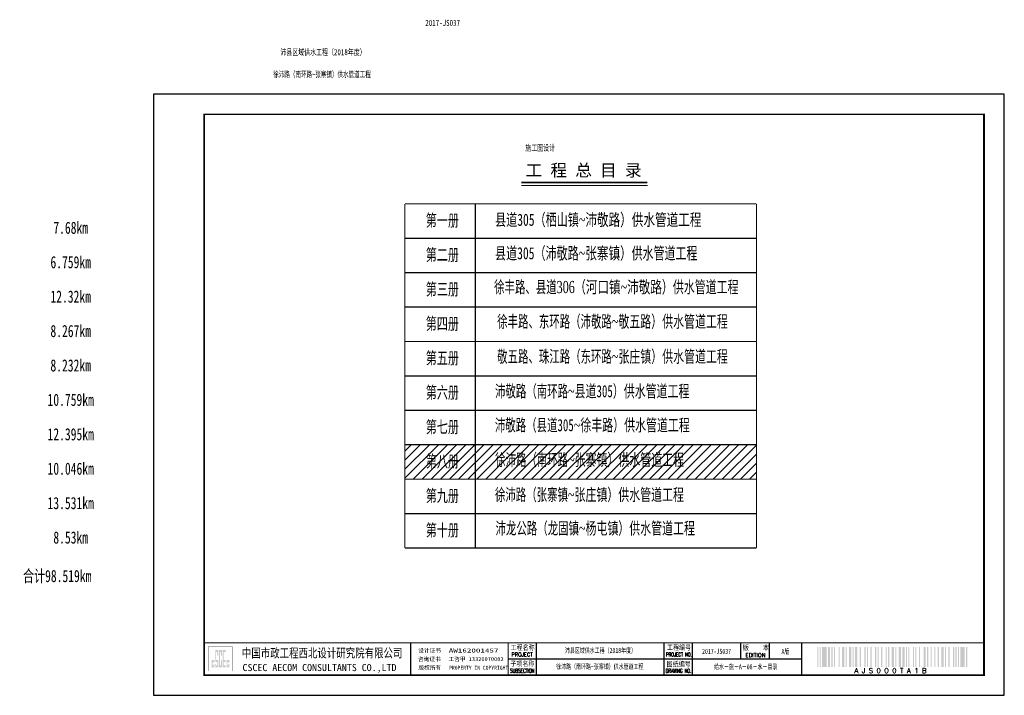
# Paper-space layout 'Layout1' of a CAD drawing. Extents: x 2184 to 6879, y -5477 to -3492.
# Tile 2 of 14: x 2728 to 3214, y -4938 to -4604. Entities that reach past the tile are written whole.
import ezdxf
from ezdxf.enums import TextEntityAlignment as Align

# ---------------------------------------------------------------- set-up
doc = ezdxf.new("R2010")
doc.units = 0
doc.layers.get('0').update_dxf_attribs({"linetype": 'CONTINUOUS'})
for name, color, linetype in [('GPSCOMMON', 7, 'CONTINUOUS'), ('PP-COM', 7, 'CONTINUOUS'), ('可编辑', 7, 'CONTINUOUS')]:
    doc.layers.add(name, color=color, linetype=linetype)
doc.styles.get("Standard").update_dxf_attribs({"font": 'rs.shx', "bigfont": 'hztxt.shx'})
doc.styles.add('图签', font='txt', dxfattribs={"width": 0.66})
doc.styles.add('图签 1', font='romanc.shx', dxfattribs={"width": 0.8})
doc.styles.add('宋体', font='txt')

# ---------------------------------------------------------------- blocks, each defined once
blk = doc.blocks.new('*U27')
at = {"linetype": 'Continuous', "ltscale": 0.055}
h = blk.add_hatch(color=5, dxfattribs=at)
h.paths.add_polyline_path([(29.58, 15.44), (29.58, 14.79), (29.15, 14.79), (29.15, 16.46), (29.58, 16.46), (29.58, 15.89), (29.99, 15.89), (29.99, 17.52), (28.74, 17.52), (28.74, 13.8), (29.99, 13.8), (29.99, 15.44)])
h.paths.add_polyline_path([(30.4, 15.44), (30.4, 13.8), (31.92, 13.8), (31.92, 17.52), (30.81, 17.52), (30.81, 21.38), (31.51, 21.38), (31.51, 19.57), (31.92, 19.57), (31.92, 22.37), (30.4, 22.37), (30.4, 16.46), (31.51, 16.46), (31.51, 14.79), (30.81, 14.79), (30.81, 15.44)])
h.paths.add_polyline_path([(33.3, 17.52), (33.3, 14.79), (32.74, 14.79), (32.74, 21.38), (33.3, 21.38), (33.3, 19.57), (33.71, 19.57), (33.71, 22.37), (32.33, 22.37), (32.33, 13.8), (33.71, 13.8), (33.71, 17.52)])
h.paths.add_polyline_path([(35.66, 22.37), (34.12, 22.37), (34.12, 13.8), (35.66, 13.8), (35.66, 14.79), (34.53, 14.79), (34.53, 16.46), (35.66, 16.46), (35.66, 17.52), (34.53, 17.52), (34.53, 21.38), (35.66, 21.38)])
h.paths.add_polyline_path([(36.9, 15.44), (36.9, 14.79), (36.48, 14.79), (36.48, 16.46), (36.9, 16.46), (36.9, 15.89), (37.31, 15.89), (37.31, 17.52), (36.07, 17.52), (36.07, 13.8), (37.31, 13.8), (37.31, 15.44)])
at = {"color": 5}
blk.add_line((410, 275), (410, 287), dxfattribs=at)
for p, q in [((127, 10), (127, 26)), ((189, 10), (189, 26)), ((252, 10), (252, 26)), ((266, 10), (266, 26)), ((290, 18), (290, 26)), ((304, 18), (304, 26)), ((320, 10), (320, 26)), ((175, 18), (320, 18))]:
    blk.add_line(p, q)
at = {"color": 7}
blk.add_lwpolyline([(0, 0), (420, 0), (420, 297), (0, 297)], close=True, dxfattribs=at)
blk.add_lwpolyline([(410, 10, 1, 1, 0), (410, 287, 0.75, 0.75, 0), (25, 287, 0.75, 0.75, 0), (25, 10, 0.75, 0.75, 0), (410, 10, 0.75, 0.75, 0)], format="xyseb", dxfattribs=at)
at = {"color": 7, "const_width": 0.5}
blk.add_lwpolyline([(410, 26), (410, 10), (25, 10), (25, 26), (410, 26)], dxfattribs=at)
for points in [[(175, 10, 0.5, 0.5, 0), (175, 26, 0, 0, 0)], [(320, 10.34, 0.5, 0.5, 0), (320, 26, 0, 0, 0)]]:
    blk.add_lwpolyline(points, format="xyseb")
at = {"color": 5, "const_width": 0.129}
blk.add_lwpolyline([(27, 12), (39, 12), (39, 24), (27, 24)], close=True, dxfattribs=at)
for points in [[(327.65, 13.95), (327.65, 23.95), (328.2, 13.95), (328.2, 23.95)], [(328.85, 13.95), (328.85, 23.95), (329.4, 13.95), (329.4, 23.95)], [(330.05, 13.95), (330.05, 23.95), (332.25, 13.95), (332.25, 23.95)], [(332.9, 13.95), (332.9, 23.95), (334, 13.95), (334, 23.95)], [(334.65, 13.95), (334.65, 23.95), (335.2, 13.95), (335.2, 23.95)], [(335.85, 13.95), (335.85, 23.95), (336.4, 13.95), (336.4, 23.95)], [(338.15, 13.95), (338.15, 23.95), (338.7, 13.95), (338.7, 23.95)], [(339.9, 13.95), (339.9, 23.95), (341, 13.95), (341, 23.95)], [(341.65, 13.95), (341.65, 23.95), (342.2, 13.95), (342.2, 23.95)], [(343.4, 13.95), (343.4, 23.95), (344.5, 13.95), (344.5, 23.95)], [(345.15, 13.95), (345.15, 23.95), (345.7, 13.95), (345.7, 23.95)], [(346.35, 13.95), (346.35, 23.95), (347.45, 13.95), (347.45, 23.95)], [(348.65, 13.95), (348.65, 23.95), (349.2, 13.95), (349.2, 23.95)], [(350.95, 13.95), (350.95, 23.95), (351.5, 13.95), (351.5, 23.95)], [(352.15, 13.95), (352.15, 23.95), (352.7, 13.95), (352.7, 23.95)], [(353.9, 13.95), (353.9, 23.95), (354.45, 13.95), (354.45, 23.95)], [(356.2, 13.95), (356.2, 23.95), (356.75, 13.95), (356.75, 23.95)], [(357.4, 13.95), (357.4, 23.95), (357.95, 13.95), (357.95, 23.95)], [(359.15, 13.95), (359.15, 23.95), (359.7, 13.95), (359.7, 23.95)], [(361.45, 13.95), (361.45, 23.95), (362, 13.95), (362, 23.95)], [(362.65, 13.95), (362.65, 23.95), (363.2, 13.95), (363.2, 23.95)], [(364.4, 13.95), (364.4, 23.95), (365.5, 13.95), (365.5, 23.95)], [(366.15, 13.95), (366.15, 23.95), (366.7, 13.95), (366.7, 23.95)], [(367.9, 13.95), (367.9, 23.95), (369, 13.95), (369, 23.95)], [(369.65, 13.95), (369.65, 23.95), (370.75, 13.95), (370.75, 23.95)], [(371.4, 13.95), (371.4, 23.95), (371.95, 13.95), (371.95, 23.95)], [(372.6, 13.95), (372.6, 23.95), (373.15, 13.95), (373.15, 23.95)], [(374.9, 13.95), (374.9, 23.95), (375.45, 13.95), (375.45, 23.95)], [(376.1, 13.95), (376.1, 23.95), (376.65, 13.95), (376.65, 23.95)], [(377.85, 13.95), (377.85, 23.95), (378.4, 13.95), (378.4, 23.95)], [(380.15, 13.95), (380.15, 23.95), (381.25, 13.95), (381.25, 23.95)], [(381.9, 13.95), (381.9, 23.95), (382.45, 13.95), (382.45, 23.95)], [(383.65, 13.95), (383.65, 23.95), (384.2, 13.95), (384.2, 23.95)], [(385.4, 13.95), (385.4, 23.95), (385.95, 13.95), (385.95, 23.95)], [(387.15, 13.95), (387.15, 23.95), (387.7, 13.95), (387.7, 23.95)], [(388.9, 13.95), (388.9, 23.95), (390, 13.95), (390, 23.95)], [(390.65, 13.95), (390.65, 23.95), (391.2, 13.95), (391.2, 23.95)], [(392.4, 13.95), (392.4, 23.95), (392.95, 13.95), (392.95, 23.95)], [(394.7, 13.95), (394.7, 23.95), (395.25, 13.95), (395.25, 23.95)], [(395.9, 13.95), (395.9, 23.95), (396.45, 13.95), (396.45, 23.95)], [(397.1, 13.95), (397.1, 23.95), (397.65, 13.95), (397.65, 23.95)], [(398.3, 13.95), (398.3, 23.95), (400.5, 13.95), (400.5, 23.95)], [(401.15, 13.95), (401.15, 23.95), (401.7, 13.95), (401.7, 23.95)], [(401.7, 13.95), (401.7, 23.95), (401.7, 13.95), (401.7, 23.95)], [(401.7, 13.95), (401.7, 23.95), (401.7, 13.95), (401.7, 23.95)], [(401.7, 13.95), (401.7, 23.95), (401.7, 13.95), (401.7, 23.95)], [(401.7, 13.95), (401.7, 23.95), (401.7, 13.95), (401.7, 23.95)], [(401.7, 13.95), (401.7, 23.95), (401.7, 13.95), (401.7, 23.95)], [(401.7, 13.95), (401.7, 23.95), (401.7, 13.95), (401.7, 23.95)], [(401.7, 13.95), (401.7, 23.95), (401.7, 13.95), (401.7, 23.95)], [(401.7, 13.95), (401.7, 23.95), (401.7, 13.95), (401.7, 23.95)], [(401.7, 13.95), (401.7, 23.95), (401.7, 13.95), (401.7, 23.95)], [(401.7, 13.95), (401.7, 23.95), (401.7, 13.95), (401.7, 23.95)], [(401.7, 13.95), (401.7, 23.95), (401.7, 13.95), (401.7, 23.95)], [(401.7, 13.95), (401.7, 23.95), (401.7, 13.95), (401.7, 23.95)], [(401.7, 13.95), (401.7, 23.95), (401.7, 13.95), (401.7, 23.95)], [(401.7, 13.95), (401.7, 23.95), (401.7, 13.95), (401.7, 23.95)], [(401.7, 13.95), (401.7, 23.95), (401.7, 13.95), (401.7, 23.95)], [(401.7, 13.95), (401.7, 23.95), (401.7, 13.95), (401.7, 23.95)], [(401.7, 13.95), (401.7, 23.95), (401.7, 13.95), (401.7, 23.95)]]:
    blk.add_solid(points)
at = {"color": 7, "linetype": 'Continuous'}
for s, height, style, width, p in [('工程名称', 2.5, '图签', 0.85, (182.18, 22.37)), ('工程编号', 2.5, '图签', 0.85, (259.42, 22.41)), ('版    本', 2.5, '图签', 0.85, (297.36, 22.27)), ('PROJECT', 2, '图签 1', 0.85, (181.94, 19.14)), ('PROJECT NO.', 2, '图签 1', 0.59, (259.35, 19.15)), ('子项名称', 2.5, '图签', 0.85, (182.05, 14.39)), ('图纸编号', 2.5, '图签', 0.85, (259.21, 14.17)), ('SUBSECTION', 2, '图签 1', 0.6, (182.02, 11.15)), ('DRAWING NO.', 2, '图签 1', 0.59, (259.16, 11.1))]:
    blk.add_text(s, height=height, dxfattribs=dict(at, style=style, width=width)).set_placement(p, align=Align.CENTER)
at = {"color": 7, "linetype": 'Continuous', "style": '图签'}
for s, height, width, p in [('中国市政工程西北设计研究院有限公司', 4.5, 0.74, (43.58, 18.68)), ('AW162001457', 2, 1.64, (145.73, 21.13)), ('CSCEC AECOM CONSULTANTS CO.,LTD', 3.5, 1.03, (43.89, 11.97)), ('PROPERTY IN COPYRIGHT', 2, 0.85, (145.91, 12.6))]:
    blk.add_text(s, height=height, dxfattribs=dict(at, width=width)).set_placement(p)
for s, p in [('设计证书', (130.66, 21.11)), ('咨询证书', (130.56, 16.9)), ('版权所有', (130.76, 12.66)), ('工咨甲 13320070002', (145.61, 16.9))]:
    blk.add_text(s, height=2, dxfattribs=at).set_placement(p)
at = {"color": 7, "linetype": 'Continuous', "style": '图签 1'}
blk.add_text('EDITION', height=2, dxfattribs=at).set_placement((297.12, 18.85), align=Align.CENTER)
blk.add_text('A J S 0 0 0 T A 1 B ', height=2.5).set_placement((364.68, 13.45), align=Align.TOP_CENTER)
at = {"style": '图签'}
for tag, height, width, p, p2 in [('工程名称-图框', 3, 1.737888, (59.04, 269.15), (107.24, 269.15)), ('设计阶段-图框', 3, 0.802427, (179.72, 268.93), (201.97, 268.93)), ('工程编号-图框', 3, 0.802427, (131.58, 268.64), (153.83, 268.64)), ('子项名称-图框', 3, 1.737888, (59.04, 258.93), (107.24, 258.93)), ('工程名称', 2.5, 4.154745, (191.08, 20.92), (250.17, 20.92)), ('工程编号', 2.5, 1.564732, (266.8, 20.47), (289.06, 20.47)), ('版本', 2.5, 1.989659, (304.84, 20.4), (318.99, 20.4)), ('子项名称', 2.5, 4.226601, (190.24, 12.96), (250.36, 12.96)), ('图纸编号', 2.5, 3.659373, (266.3, 12.87), (318.35, 12.87))]:
    blk.add_attdef(tag, text='', height=height, dxfattribs=dict(at, width=width)).set_placement(p, p2, align=Align.FIT)
blk = doc.blocks.new('20180504.1559522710')
at = {"layer": 'GPSCOMMON'}
h = blk.add_hatch(dxfattribs=at)
h.set_pattern_fill('ANSI31', color=1, style=0)
h.set_pattern_definition([(45, (4099.6898, -5036.5785), (-2.245064, 2.245064), [])])
h.paths.add_polyline_path([(2918.06, -4814.19), (2918.06, -4831.19), (2952.79, -4831.19), (2952.79, -4814.19)])
h.paths.add_polyline_path([(2952.79, -4814.19), (2952.79, -4831.19), (3091.64, -4831.19), (3091.64, -4814.19)])
h.paths.add_polyline_path([(2926.38, -4817.84), (2946.77, -4817.84), (2946.77, -4828.67), (2926.38, -4828.67)], flags=24)
h.paths.add_polyline_path([(2958.5, -4817.54), (3068.55, -4817.54), (3068.55, -4828.61), (2958.5, -4828.61)], flags=24)
at = {"color": 7, "lineweight": 20}
blk.add_line((2975.57, -4686.11), (3037.78, -4686.11), dxfattribs=at)
at = {"color": 7, "lineweight": 20, "const_width": 0.75}
blk.add_lwpolyline([(2975.57, -4684.61), (3037.75, -4684.61)], dxfattribs=at)
at = {"layer": 'GPSCOMMON', "const_width": 0.6, "flags": 128}
for points in [[(2918.06, -4695.19), (3091.64, -4695.19)], [(2918.06, -4695.19), (2918.06, -4865.19)], [(2952.79, -4695.19), (2952.79, -4865.19)], [(3091.64, -4695.19), (3091.64, -4865.19)], [(2918.06, -4712.19), (3091.64, -4712.19)], [(2918.06, -4729.19), (3091.64, -4729.19)], [(2918.06, -4746.19), (3091.64, -4746.19)], [(2918.06, -4763.19), (3091.64, -4763.19)], [(2918.06, -4780.19), (3091.64, -4780.19)], [(2918.06, -4797.19), (3091.64, -4797.19)], [(2918.06, -4814.19), (3091.64, -4814.19)], [(2918.06, -4831.19), (3091.64, -4831.19)], [(2918.06, -4848.19), (3091.64, -4848.19)], [(2918.06, -4865.19), (3091.64, -4865.19)]]:
    blk.add_lwpolyline(points, dxfattribs=at)
at = {"layer": 'PP-COM'}
ref = blk.add_blockref('*U27', (2794, -4937.95), dxfattribs=at)
ref.add_attrib('图纸编号', '给水－施－A－08－水－目录', dxfattribs={"layer": '0', "color": 0, "height": 2.5, "style": '图签', "width": 0.7}).set_placement((3086.33, -4925.08), align=Align.CENTER)
ref.add_attrib('版本', 'A版', dxfattribs={"layer": '0', "color": 0, "height": 2.5, "style": '图签', "width": 0.7}).set_placement((3105.92, -4917.55), align=Align.CENTER)
ref.add_attrib('工程编号', '2017-JS037', dxfattribs={"layer": '0', "color": 1, "height": 2.5, "style": '图签', "width": 0.7}).set_placement((3071.93, -4917.48), align=Align.CENTER)
ref.add_attrib('子项名称', '徐沛路（南环路~张寨镇）供水管道工程', dxfattribs={"layer": '0', "color": 0, "height": 2.5, "style": '图签', "width": 0.7}).set_placement((3014.3, -4924.98), align=Align.CENTER)
ref.add_attrib('工程名称', '沛县区域供水工程（2018年度）', dxfattribs={"layer": '0', "color": 0, "height": 2.5, "style": '图签', "width": 0.7}).set_placement((3014.63, -4917.02), align=Align.CENTER)
ref.add_attrib('工程名称-图框', '沛县区域供水工程（2018年度）', dxfattribs={"layer": '0', "color": 0, "height": 3, "style": '图签', "width": 0.7}).set_placement((2877.65, -4621.76), align=Align.CENTER)
ref.add_attrib('子项名称-图框', '徐沛路（南环路~张寨镇）供水管道工程', dxfattribs={"layer": '0', "color": 0, "height": 3, "style": '图签', "width": 0.641915}).set_placement((2853.04, -4632.73), (2901.24, -4632.73), align=Align.FIT)
ref.add_attrib('工程编号-图框', '2017-JS037', dxfattribs={"layer": '0', "color": 0, "height": 3, "style": '图签', "width": 0.7}).set_placement((2936.71, -4607.28), align=Align.CENTER)
ref.add_attrib('设计阶段-图框', '施工图设计', dxfattribs={"layer": '0', "color": 0, "height": 3, "style": '图签', "width": 0.7}).set_placement((2984.85, -4669.01), align=Align.CENTER)
at = {"color": 7, "linetype": 'Continuous', "ltscale": 0.7, "char_height": 6, "attachment_point": 2, "style": '图签'}
for s, insert, width in [('{\\W0.7;第一册}', (2936.57, -4700.34), 136.6731), ('{\\W0.7;县道305（栖山镇\\fTimes New Roman|b0|i0|c0|p18;\\W0.66;\\C256;~\\fSimSun|b0|i0|c134|p2;\\W0.7;\\C7;沛敬路）供水管道工程}', (3013.53, -4700.04), 128.4176), ('{\\W0.7;7.68km}', (2753.07, -4703.99), 136.6731), ('{\\W0.7;第二册}', (2936.57, -4717.34), 136.6731), ('{\\W0.7;县道305（沛敬路\\fTimes New Roman|b0|i0|c0|p18;\\W0.66;\\C256;~\\fSimSun|b0|i0|c134|p2;\\W0.7;\\C7;张寨镇）\\W0.66;\\C256;供水管道工程}', (3012.5, -4716.58), 126.5241), ('{\\W0.7;6.759km}', (2753.07, -4720.99), 136.6731), ('{\\W0.7;第三册}', (2936.57, -4734.34), 136.6731), ('{\\W0.7;12.32km}', (2753.07, -4737.99), 136.6731), ('{\\C256;徐丰路、东环路（沛敬路\\fTimes New Roman|b0|i0|c0|p18;~\\fSimSun|b0|i0|c134|p2;敬五路）供水管道工程}', (3020.56, -4750.28), 133.6672), ('{\\W0.7;第四册}', (2936.57, -4751.34), 136.6731), ('{\\W0.7;8.267km}', (2753.07, -4754.99), 136.6731), ('{\\W0.7;第五册}', (2936.57, -4768.34), 136.6731), ('{\\C256;敬五路、珠江路（东环路\\fTimes New Roman|b0|i0|c0|p18;~\\fSimSun|b0|i0|c134|p2;张庄镇）供水管道工程}', (3020.57, -4767.58), 134.7818), ('{\\W0.7;8.232km}', (2753.07, -4771.99), 136.6731), ('{\\W0.7;第六册}', (2936.57, -4785.34), 136.6731), ('{\\C256;沛敬路（南环路\\fTimes New Roman|b0|i0|c0|p18;~\\fSimSun|b0|i0|c134|p2;县道305）供水管道工程}', (3010.56, -4784.71), 123.3473), ('{\\W0.7;10.759km}', (2753.07, -4788.99), 136.6731), ('{\\W0.7;第七册}', (2936.57, -4802.34), 136.6731), ('{\\C256;沛敬路（县道305\\fTimes New Roman|b0|i0|c0|p18;~\\fSimSun|b0|i0|c134|p2;徐丰路）供水管道工程}', (3010.6, -4801.48), 123.5306), ('{\\W0.7;12.395km}', (2753.07, -4805.99), 136.6731), ('{\\W0.7;第八册}', (2936.57, -4819.34), 136.6731), ('{\\C256;徐沛路（南环路\\fTimes New Roman|b0|i0|c0|p18;~\\fSimSun|b0|i0|c134|p2;张寨镇）供水管道工程}', (3009.24, -4818.59), 123.7686), ('{\\W0.7;10.046km}', (2753.07, -4822.99), 136.6731), ('{\\W0.7;第九册}', (2936.57, -4836.34), 136.6731), ('{\\C256;徐沛路（张寨镇\\fTimes New Roman|b0|i0|c0|p18;~\\fSimSun|b0|i0|c134|p2;张庄镇）供水管道工程}', (3009.18, -4835.84), 131.5877), ('{\\W0.7;13.531km}', (2753.07, -4839.99), 136.6731), ('{\\W0.7;第十册}', (2936.57, -4853.34), 136.6731), ('{\\C256;沛龙公路（龙固镇\\fTimes New Roman|b0|i0|c0|p18;~\\fSimSun|b0|i0|c134|p2;杨屯镇）供水管道工程}', (3012.04, -4852.43), 123.917), ('{\\W0.7;8.53km}', (2753.07, -4856.99), 136.6731)]:
    blk.add_mtext(s, dxfattribs=dict(at, insert=insert, width=width))
at = {"color": 1, "linetype": 'Continuous', "ltscale": 0.7, "char_height": 6, "attachment_point": 2, "style": '图签'}
for s, insert, width in [('{\\C256;徐丰路、\\C0;县道\\fTimes New Roman|b0|i0|c0|p18;306\\fSimSun|b0|i0|c134|p2;（\\W0.7;\\C7;河口镇\\fTimes New Roman|b0|i0|c0|p18;\\W0.66;\\C256;~\\fSimSun|b0|i0|c134|p2;\\W0.7;\\C7;沛敬路\\W0.66;\\C256;）供水管道工程}', (3022.44, -4733.27), 128.5695), ('{\\W0.7;合计98.519km}', (2746.4, -4876.01), 136.6731)]:
    blk.add_mtext(s, dxfattribs=dict(at, insert=insert, width=width))
at = {"layer": '可编辑', "style": '宋体'}
blk.add_text('工 程 总 目 录', height=6, dxfattribs=at).set_placement((3006.29, -4678.49), align=Align.MIDDLE)

psp = doc.layouts.get("Layout1")

# ---------------------------------------------------------------- block references
at = {"layer": 'GPSCOMMON'}
psp.add_blockref('20180504.1559522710', (0, 0), dxfattribs=at)

doc.saveas('drawing.dxf')
